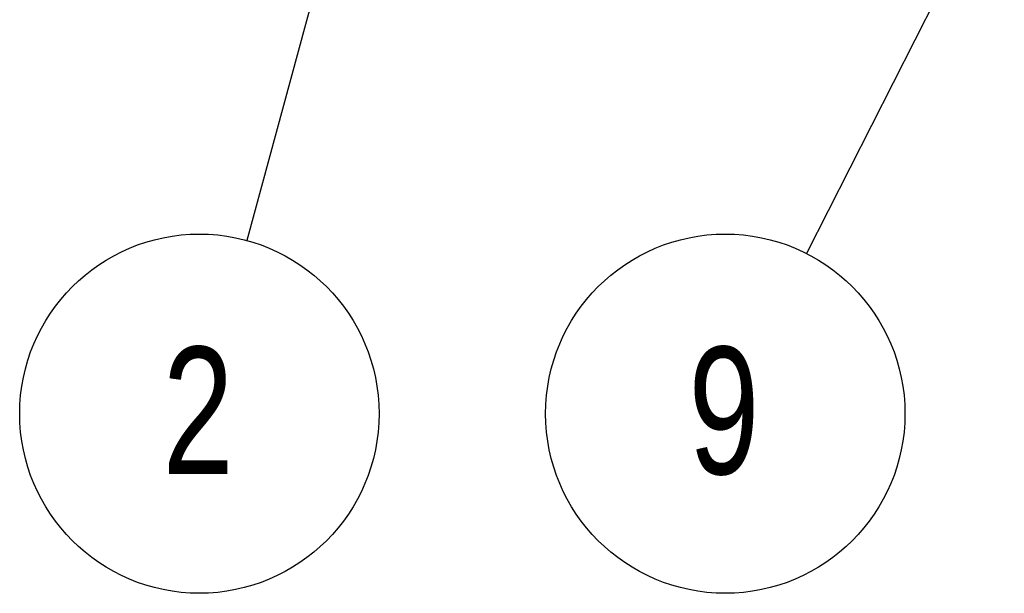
# Model space of a CAD drawing. Header units: millimetres. Extents: x 0 to 297, y 0 to 210.
# Tile 4 of 49: x 122 to 149, y 64 to 80. Entities that reach past the tile are written whole.
import ezdxf

# ---------------------------------------------------------------- set-up
doc = ezdxf.new("R2010")
doc.units = ezdxf.units.MM
doc.layers.add('图层0', color=7, linetype='Continuous', lineweight=25)
doc.styles.add('SLDTEXTSTYLE9', font='TXT', dxfattribs={"width": 0.75})
doc.dimstyles.new('SLDDIMSTYLE0', dxfattribs={"dimtxt": 0.18, "dimasz": 3.556, "dimexe": 0, "dimexo": 0.0625, "dimgap": 0, "dimtad": 0, "dimtih": 1, "dimtoh": 1, "dimdec": 0, "dimrnd": 1e-09, "dimzin": 0, "dimdsep": 46, "dimtxsty": 'Standard', "dimsah": 1, "dimcen": 0.09, "dimadec": 0, "dimazin": 0, "dimtfac": 3.556, "dimtdec": 0, "dimtofl": 0, "dimtmove": 0, "dimatfit": 3, "dimfxl": 0, "dimfrac": 2, "dimtolj": 1, "dimtzin": 0, "dimarcsym": 0})

# ---------------------------------------------------------------- blocks, each defined once
blk = doc.blocks.new('SW_NOTE_0_6')
at = {"layer": '图层0', "color": 0}
blk.add_circle((-2.236, -4.408), 4.942, dxfattribs=at)
at = {"layer": '图层0', "color": 0, "insert": (-2.271, -2.571), "char_height": 3.5, "attachment_point": 2, "style": 'SLDTEXTSTYLE9'}
blk.add_mtext('9', dxfattribs=at)
blk = doc.blocks.new('SW_NOTE_0_7')
at = {"layer": '图层0', "color": 0}
blk.add_circle((-1.301, -4.768), 4.942, dxfattribs=at)
at = {"layer": '图层0', "color": 0, "insert": (-1.336, -2.931), "char_height": 3.5, "attachment_point": 2, "style": 'SLDTEXTSTYLE9'}
blk.add_mtext('2', dxfattribs=at)

msp = doc.modelspace()

# ---------------------------------------------------------------- block references
at = {"layer": '图层0'}
for name, p in [('SW_NOTE_0_7', (128.48, 73.986)), ('SW_NOTE_0_6', (143.88, 73.626))]:
    msp.add_blockref(name, p, dxfattribs=at)

# ---------------------------------------------------------------- leaders
for points in [[(132.607, 89.114), (128.48, 73.986)], [(151.315, 88.284), (143.88, 73.626)]]:
    msp.add_leader(points, dimstyle='SLDDIMSTYLE0', dxfattribs=at)

doc.saveas('drawing.dxf')
